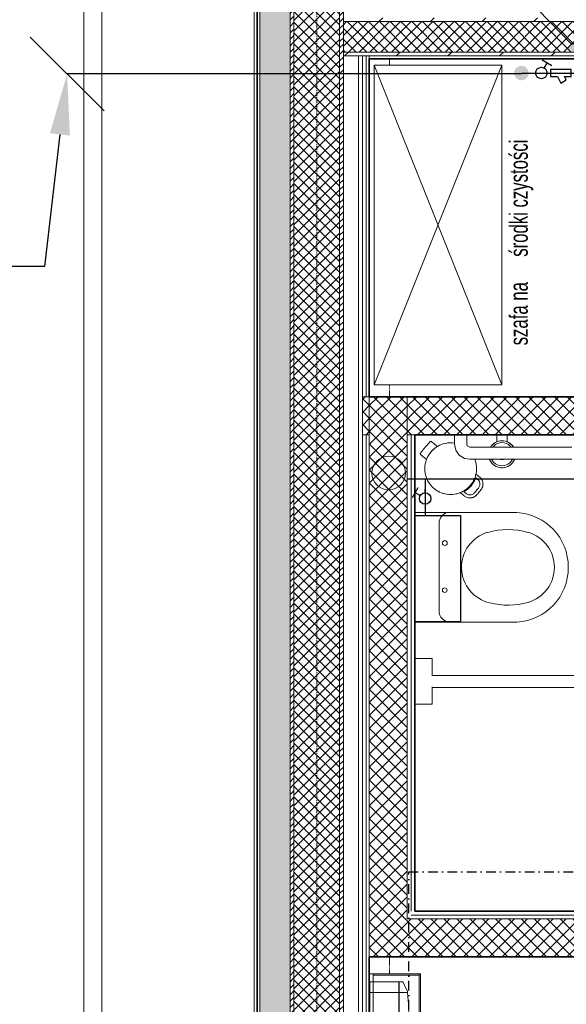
# Model space of a CAD drawing. Header units: millimetres. Extents: x -37728 to 44100, y 631619 to 691915.
# Tile 97 of 256: x -8603 to -6806, y 657916 to 661151. Entities that reach past the tile are written whole.
import ezdxf
from ezdxf import colors
from ezdxf.entities.mleader import LeaderData, LeaderLine
from ezdxf.lldxf.tags import DXFTag
from ezdxf.math import Vec2, Vec3

# ---------------------------------------------------------------- set-up
doc = ezdxf.new("R2010")
doc.units = ezdxf.units.MM
for name, pattern in [('__FK_przerywana', [0.32004, 0.16002, -0.16002]), ('DASHDOT', [6.35, 3.175, -1.5875, 0, -1.5875]), ('Linia siatki', [2.2225, 1.27, -0.3175, 0.3175, -0.3175])]:
    doc.linetypes.add(name, pattern=pattern)
for name, color, linetype in [('_XREF', 7, 'Continuous'), ('IS_Armatura_Wodociag', 7, 'SOLID'), ('IS_Ciepła_woda', 1, 'DASHDOT'), ('IS_Odbiorniki', 7, 'SOLID'), ('IS_Opisy_działek_Wodociag', 7, 'SOLID')]:
    doc.layers.add(name, color=color, linetype=linetype)
for name, color, linetype, lineweight in [('A-DETL-GENF', 252, 'Continuous', 5), ('A-DETL-MBND', 252, 'Continuous', 5), ('A-DETL-THIN', 252, 'Continuous', 5), ('A-FLOR', 252, 'Continuous', 5), ('A-GENM', 252, 'Continuous', 5), ('A-WALL', 252, 'Continuous', 35), ('A-WALL-PATT', 252, 'Continuous', 35), ('G-ANNO-TEXT', 252, 'Continuous', 5), ('G-IMPT', 252, 'Continuous', 5), ('I-FURN', 252, 'Continuous', 5), ('ins-opisy', 7, 'Continuous', 25), ('P-SANR-FIXT', 252, 'Continuous', 5), ('S-GRID', 252, 'Continuous', 5)]:
    doc.layers.add(name, color=color, linetype=linetype, lineweight=lineweight)
doc.layers.add('IS_Zimna_woda', color=5, linetype='SOLID', true_color=0x0000ff)
doc.styles.add('Arial Narrow_2', font='ARIALN.TTF', dxfattribs={"width": 0.8, "height": 0.2})
doc.styles.get("Standard").update_dxf_attribs({"font": 'arial.ttf'})
tags = doc.linetypes.add('SOLID', pattern=[10, 10, 0]).pattern_tags.tags
tags[6:7] = [DXFTag(74, 4), DXFTag(75, 0), DXFTag(340, '0'), DXFTag(46, 0.0), DXFTag(50, 0.0), DXFTag(44, 0.0), DXFTag(45, 0.0)]
tags[4:5] = [DXFTag(74, 4), DXFTag(75, 0), DXFTag(340, '0'), DXFTag(46, 0.0), DXFTag(50, 0.0), DXFTag(44, 0.0), DXFTag(45, 0.0)]
pattern_1 = [(45, (-64249.1606, -65444.3874), (-1.060660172, 1.060660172), [])]
pattern_2 = [(45, (-64249.1606, -65444.3874), (-1.76776695, 1.76776695), []), (135, (-64249.1606, -65444.3874), (-1.76776695, -1.76776695), [])]
pattern_3 = [(45, (-64249.1606, -65444.3874), (-2.12132034, 2.12132034), []), (135, (-64249.1606, -65444.3874), (-2.12132034, -2.12132034), [])]
pattern_4 = [(45, (-64249.161, -65444.387), (-8.4852814, 8.4852814), [])]

# ---------------------------------------------------------------- blocks, each defined once
blk = doc.blocks.new('OHy Zestaw Ustęp przystosowany ___FK_04_0 - Ustęp-8768058-__-00_00 Przyziemie PB')
at = {"layer": 'P-SANR-FIXT', "color": 252}
for p, q in [((-32.5, -13.16), (-32.5, -7.5)), ((-17.5, -7.5), (-17.5, -13.16)), ((-5.49, -7.5), (-5.49, -41)), ((30.49, -41), (30.49, -7.5)), ((-26.8, -13.16), (-32.5, -13.16)), ((-27, -13.16), (-27, -87.05)), ((-17.5, -13.16), (-23.2, -13.16)), ((-23, -87.05), (-23, -13.16)), ((-1.92, -15.45), (27.03, -15.45)), ((56, -20.5), (53, -20.5)), ((56.08, -19.5), (56, -19.5)), ((56, -19.5), (56, -25.5)), ((48, -25.5), (48, -59.02)), ((52, -59.02), (52, -25.5)), ((53, -24.5), (56, -24.5)), ((56, -25.5), (56.08, -25.5)), ((48, -85.02), (48, -89.5)), ((52, -89.5), (52, -85.02)), ((56, -90.5), (53, -90.5)), ((56.08, -89.5), (56, -89.5)), ((56, -89.5), (56, -95.5)), ((53, -94.5), (56, -94.5)), ((56, -95.5), (56.08, -95.5))]:
    blk.add_line(p, q, dxfattribs=at)
at = {"layer": 'P-SANR-FIXT', "color": 252, "flags": 128}
for points in [[(53, -20.5), (51.02, -20.91), (49.37, -22.06), (48.3, -23.78), (48, -25.5)], [(52, -25.5), (52.39, -24.71), (53, -24.5)], [(-27, -87.05), (-27, -89.13), (-27, -90.9), (-27, -92.1), (-27, -92.55), (-27, -92.55)], [(-23, -92.55), (-23, -92.14), (-23, -90.98), (-23, -89.23), (-23, -87.16), (-23, -87.05)], [(48, -89.5), (48.41, -91.48), (49.56, -93.13), (51.28, -94.2), (53, -94.5)], [(53, -90.5), (52.21, -90.11), (52, -89.5)], [(-27, -92.55), (-27, -92.14), (-27, -90.98), (-27, -90.94)], [(-23, -92.55), (-23.4, -93.75), (-24.44, -94.47), (-25.7, -94.42), (-26.68, -93.63), (-27, -92.55)], [(-23, -90.94), (-23, -92.12), (-23, -92.55), (-23, -92.55)]]:
    blk.add_lwpolyline(points, dxfattribs=at)
at = {"layer": 'P-SANR-FIXT', "color": 252}
for centre, radius in [((5.01, -17.3), 0.749), ((20.47, -17.32), 0.805)]:
    blk.add_circle(centre, radius, dxfattribs=at)
for centre, radius, start, end in [((-1.92, -19.03), 3.58, 90, 175.1527), ((27.03, -19.03), 3.58, 14.6907, 90), ((12.5, -34.76), 11.97, 15.9136, 167.4344), ((24.02, -38.09), 23.95, 165.6633, 195.9136), ((0.9, -38.06), 24.02, 344.0864, 15.9136), ((12.29, -40.06), 17.81, 183.0255, 270.6753), ((12.29, -40.06), 17.81, 183.0255, 270.6753), ((12.71, -40.06), 17.81, 269.3247, 356.9745), ((12.71, -40.06), 17.81, 269.3247, 356.9745), ((12.5, -41.37), 11.97, 195.9136, 344.0864)]:
    blk.add_arc(centre, radius, start, end, dxfattribs=at)
blk = doc.blocks.new('Sanitary_Accessories_HEWI_Toilet-brush-unit - Default Colour - _DC Matt black_-8264211-__-00_00 Przyziemie PB')
at = {"layer": 'G-IMPT', "color": 252, "flags": 128}
for points in [[(-1.7, 5.43), (-1.7, 4.66), (-1.7, 3.89), (-1.7, 3.13)], [(3.78, 1.35), (3.72, 1.45), (3.45, 1.82), (3.14, 2.16), (2.8, 2.47), (2.43, 2.74), (2.04, 2.97), (1.7, 3.13), (1.7, 4.66), (1.7, 5.43)], [(-1.7, 3.13), (-2.04, 2.97), (-2.43, 2.74), (-2.8, 2.47), (-3.14, 2.16), (-3.45, 1.82), (-3.72, 1.45), (-3.78, 1.34)], [(-4.12, -2.65), (-3.95, -3.02), (-3.72, -3.41), (-3.45, -3.78), (-3.14, -4.12), (-2.8, -4.43), (-2.43, -4.7), (-2.04, -4.93), (-1.64, -5.11), (-1.22, -5.25), (-0.81, -5.35), (-0.4, -5.41), (0, -5.43), (0.4, -5.41), (0.81, -5.35), (1.22, -5.25), (1.64, -5.11), (2.04, -4.93), (2.43, -4.7), (2.8, -4.43), (3.14, -4.12), (3.45, -3.78), (3.72, -3.41), (3.95, -3.02), (4.12, -2.65)], [(-0.44, -2.65), (-0.34, -2.68), (-0.31, -2.68), (-0.17, -2.7), (-0.16, -2.7), (0, -2.71), (0.16, -2.7), (0.17, -2.7), (0.32, -2.68), (0.34, -2.68), (0.45, -2.65)]]:
    blk.add_lwpolyline(points, dxfattribs=at)
at = {"layer": 'G-IMPT', "color": 252}
for centre, radius, start, end in [((0, -0.99), 4.43, 90, 147.8345), ((0, -0.99), 4.43, 32.3014, 90), ((0, -0.98), 3.81, 134.9938, 141.735), ((0, -0.98), 3.81, 90, 134.9938), ((0, -0.98), 3.81, 45.0062, 90), ((0, -0.98), 3.81, 38.4138, 45.0062), ((0, -0.99), 4.43, 202.5525, 270), ((0, -0.98), 3.81, 206.4103, 225.0062), ((0, -0.99), 4.43, 270, 337.4475), ((0, -0.98), 3.81, 314.9432, 333.5958), ((0, -0.98), 3.81, 225.0062, 270), ((0, -0.98), 3.81, 270, 314.9432)]:
    blk.add_arc(centre, radius, start, end, dxfattribs=at)
blk = doc.blocks.new('Sanitary_Sanitary-Accessories_HEWI_HEWI-Waste-bin-950-05-30501 - Colour - Matt black-8265551-__-00_00 Przyziemie PB')
at = {"layer": 'A-DETL-GENF', "color": 252}
for p, q in [((-2.71, 11.38), (-2.75, 11.22)), ((-2.75, 11.22), (-2.75, 10.71)), ((-2.75, 10.71), (-2.75, 10.2)), ((-2.75, 10.2), (-2.75, 9.69)), ((-2.6, 11.48), (-2.71, 11.38)), ((-2.45, 11.53), (-2.6, 11.48)), ((-1.96, 11.53), (-2.45, 11.53)), ((-1.47, 11.53), (-1.96, 11.53)), ((-0.98, 11.53), (-1.47, 11.53)), ((-0.49, 11.53), (-0.98, 11.53)), ((0, 11.53), (-0.49, 11.53)), ((0.49, 11.53), (0, 11.53)), ((0.98, 11.53), (0.49, 11.53)), ((1.47, 11.53), (0.98, 11.53)), ((1.96, 11.53), (1.47, 11.53)), ((2.45, 11.53), (1.96, 11.53)), ((2.6, 11.48), (2.45, 11.53)), ((2.71, 11.38), (2.6, 11.48)), ((2.74, 11.28), (2.71, 11.38)), ((2.75, 10.71), (2.74, 11.28)), ((2.75, 10.2), (2.75, 10.71)), ((2.75, 9.69), (2.75, 10.2)), ((-6.12, 6.52), (-6.39, 6.23)), ((-5.77, 6.87), (-6.12, 6.52)), ((-5.67, 6.96), (-5.77, 6.87)), ((-5.19, 7.35), (-5.67, 6.96)), ((-5.09, 7.43), (-5.19, 7.35)), ((-4.69, 7.71), (-5.09, 7.43)), ((-4.35, 7.93), (-4.69, 7.71)), ((-4.16, 8.04), (-4.35, 7.93)), ((-3.61, 8.32), (-4.16, 8.04)), ((-3.04, 8.56), (-3.61, 8.32)), ((-2.75, 8.67), (-3.04, 8.56)), ((-2.75, 9.69), (-2.75, 9.18)), ((-2.75, 9.18), (-2.75, 8.67)), ((-2.75, 8.67), (-2.43, 8.77)), ((-2.45, 8.76), (-2.75, 8.67)), ((-1.98, 8.89), (-2.45, 8.76)), ((-2.43, 8.77), (-2.03, 8.88)), ((-2.03, 8.88), (-1.94, 8.9)), ((-1.85, 8.92), (-1.98, 8.89)), ((-1.94, 8.9), (-1.63, 8.97)), ((-1.24, 9.03), (-1.85, 8.92)), ((-1.63, 8.97), (-1.49, 8.99)), ((-1.49, 8.99), (-1.21, 9.04)), ((-0.62, 9.1), (-1.24, 9.03)), ((-1.21, 9.04), (-1.08, 9.06)), ((-1.08, 9.06), (-0.69, 9.1)), ((-0.69, 9.1), (-0.27, 9.12)), ((-0.4, 9.12), (-0.62, 9.1)), ((0, 9.12), (-0.4, 9.12)), ((-0.27, 9.12), (-0.15, 9.12)), ((-0.15, 9.12), (0.15, 9.12)), ((0.4, 9.12), (0, 9.12)), ((0.15, 9.12), (0.27, 9.12)), ((0.27, 9.12), (0.67, 9.1)), ((0.62, 9.1), (0.4, 9.12)), ((1.2, 9.04), (0.62, 9.1)), ((0.67, 9.1), (1.08, 9.06)), ((1.08, 9.06), (1.21, 9.04)), ((1.85, 8.92), (1.2, 9.04)), ((1.21, 9.04), (1.49, 8.99)), ((1.49, 8.99), (1.63, 8.97)), ((1.63, 8.97), (1.94, 8.9)), ((1.98, 8.89), (1.85, 8.92)), ((1.94, 8.9), (2.03, 8.88)), ((2.45, 8.76), (1.98, 8.89)), ((2.03, 8.88), (2.43, 8.77)), ((2.43, 8.77), (2.75, 8.67)), ((2.75, 8.67), (2.45, 8.76)), ((2.75, 9.18), (2.75, 9.69)), ((2.75, 8.67), (2.75, 9.18)), ((3.04, 8.56), (2.75, 8.67)), ((3.57, 8.34), (3.04, 8.56)), ((4.16, 8.04), (3.57, 8.34)), ((4.35, 7.93), (4.16, 8.04)), ((4.69, 7.71), (4.35, 7.93)), ((5.09, 7.43), (4.69, 7.71)), ((5.19, 7.35), (5.09, 7.43)), ((5.67, 6.96), (5.19, 7.35)), ((5.77, 6.87), (5.67, 6.96)), ((6.12, 6.52), (5.77, 6.87)), ((6.39, 6.23), (6.12, 6.52)), ((-8.04, 3.37), (-8.11, 3.17)), ((-7.82, 3.95), (-8.04, 3.37)), ((-7.56, 4.51), (-7.82, 3.95)), ((-7.41, 4.79), (-7.56, 4.51)), ((-7.26, 5.05), (-7.41, 4.79)), ((-6.94, 5.54), (-7.26, 5.05)), ((-6.53, 6.06), (-6.94, 5.54)), ((-6.39, 6.23), (-6.53, 6.06)), ((6.53, 6.06), (6.39, 6.23)), ((6.91, 5.57), (6.53, 6.06)), ((7.25, 5.06), (6.91, 5.57)), ((-8.49, 0.94), (-8.5, 0.55)), ((-8.5, 0.55), (-8.49, 0.31)), ((-8.46, 1.44), (-8.49, 0.94)), ((-8.49, 0.31), (-8.45, -0.3)), ((-8.45, 1.55), (-8.46, 1.44)), ((-8.36, 2.17), (-8.45, 1.55)), ((-8.33, 2.31), (-8.36, 2.17)), ((-8.22, 2.77), (-8.33, 2.31)), ((-8.11, 3.17), (-8.22, 2.77)), ((-8.45, -0.3), (-8.36, -0.92)), ((-8.36, -0.92), (-8.3, -1.2)), ((-8.3, -1.2), (-8.22, -1.52)), ((-8.22, -1.52), (-8.07, -2.06)), ((-8.07, -2.06), (-7.82, -2.7)), ((-7.82, -2.7), (-7.74, -2.88)), ((-7.74, -2.88), (-7.56, -3.26)), ((-7.56, -3.26), (-7.34, -3.67)), ((-7.34, -3.67), (-7.26, -3.8)), ((-7.26, -3.8), (-6.91, -4.32)), ((-6.91, -4.32), (-6.85, -4.41)), ((-6.85, -4.41), (-6.53, -4.81)), ((-6.53, -4.81), (-6.29, -5.09)), ((-6.29, -5.09), (-6.12, -5.27)), ((-6.12, -5.27), (-5.67, -5.71)), ((-5.67, -5.71), (-5.19, -6.1)), ((-5.19, -6.1), (-4.97, -6.27)), ((-4.97, -6.27), (-4.69, -6.46)), ((-4.69, -6.46), (-4.23, -6.75)), ((4.16, -6.79), (4.69, -6.46)), ((4.69, -6.46), (4.97, -6.27)), ((4.97, -6.27), (5.19, -6.1)), ((5.19, -6.1), (5.66, -5.71)), ((5.66, -5.71), (6.12, -5.27)), ((6.12, -5.27), (6.29, -5.09)), ((6.29, -5.09), (6.53, -4.81)), ((6.53, -4.81), (6.85, -4.41)), ((6.85, -4.41), (6.91, -4.32)), ((6.91, -4.32), (7.26, -3.8)), ((7.26, -3.8), (7.34, -3.67)), ((7.34, -3.67), (7.45, -3.46)), ((-4.23, -6.75), (-3.61, -7.07)), ((-3.61, -7.07), (-4, -6.87)), ((-4, -6.87), (-4, -7.27)), ((-4, -7.27), (-4, -7.67)), ((-4, -7.67), (-4, -8.07)), ((-4, -8.07), (-4, -8.48)), ((-4, -8.48), (-4, -8.59)), ((-4, -8.59), (-3.98, -8.79)), ((-3.98, -8.79), (-3.93, -9.1)), ((-3.93, -9.1), (-3.86, -9.4)), ((-3.86, -9.4), (-3.75, -9.67)), ((-3.75, -9.67), (-3.62, -9.93)), ((-3.61, -7.07), (-3.44, -7.15)), ((-3.44, -7.15), (-3.61, -7.07)), ((-3.44, -7.15), (-3.04, -7.31)), ((-3.04, -7.31), (-3.44, -7.15)), ((-3.04, -7.31), (-2.61, -7.46)), ((-2.61, -7.46), (-3.04, -7.31)), ((-2.64, -7.73), (-3, -7.6)), ((-3, -7.6), (-3, -8.04)), ((-3, -7.6), (-2.64, -7.73)), ((-3, -8.04), (-3, -7.6)), ((-3, -8.04), (-3, -8.48)), ((-3, -8.48), (-3, -8.04)), ((-3, -8.48), (-2.99, -8.7)), ((-2.99, -8.7), (-3, -8.48)), ((-2.99, -8.7), (-2.95, -8.92)), ((-2.95, -8.92), (-2.99, -8.7)), ((-2.95, -8.92), (-2.89, -9.14)), ((-2.89, -9.14), (-2.95, -8.92)), ((-2.89, -9.14), (-2.8, -9.34)), ((-2.8, -9.34), (-2.89, -9.14)), ((-2.8, -9.34), (-2.69, -9.54)), ((-2.69, -9.54), (-2.8, -9.34)), ((-2.69, -9.54), (-2.56, -9.72)), ((-2.56, -9.72), (-2.69, -9.54)), ((-2.28, -7.84), (-2.64, -7.73)), ((-2.64, -7.73), (-2.28, -7.84)), ((-2.61, -7.46), (-2.45, -7.51)), ((-2.45, -7.51), (-2.61, -7.46)), ((-2.45, -7.51), (-1.85, -7.67)), ((-2.15, -7.59), (-2.45, -7.51)), ((-1.91, -7.93), (-2.28, -7.84)), ((-2.28, -7.84), (-1.91, -7.93)), ((-1.85, -7.67), (-2.15, -7.59)), ((-1.54, -8.01), (-1.91, -7.93)), ((-1.91, -7.93), (-1.54, -8.01)), ((-1.85, -7.67), (-1.76, -7.69)), ((-1.76, -7.69), (-1.85, -7.67)), ((-1.76, -7.69), (-1.24, -7.78)), ((-1.5, -7.74), (-1.76, -7.69)), ((-1.16, -8.07), (-1.54, -8.01)), ((-1.54, -8.01), (-1.16, -8.07)), ((-1.24, -7.78), (-1.5, -7.74)), ((-1.24, -7.78), (-0.88, -7.83)), ((-0.88, -7.83), (-1.24, -7.78)), ((-0.77, -8.11), (-1.16, -8.07)), ((-1.16, -8.07), (-0.77, -8.11)), ((-0.88, -7.83), (-0.62, -7.85)), ((-0.62, -7.85), (-0.88, -7.83)), ((-0.39, -8.14), (-0.77, -8.11)), ((-0.77, -8.11), (-0.39, -8.14)), ((-0.62, -7.85), (0, -7.88)), ((-0.31, -7.86), (-0.62, -7.85)), ((0, -8.15), (-0.39, -8.14)), ((-0.39, -8.14), (0, -8.15)), ((0, -7.88), (-0.31, -7.86)), ((0, -7.88), (0.62, -7.85)), ((0.31, -7.86), (0, -7.88)), ((0.39, -8.14), (0, -8.15)), ((0, -8.15), (0.39, -8.14)), ((0.62, -7.85), (0.31, -7.86)), ((0.77, -8.11), (0.39, -8.14)), ((0.39, -8.14), (0.77, -8.11)), ((0.62, -7.85), (0.88, -7.83)), ((0.88, -7.83), (0.62, -7.85)), ((1.16, -8.07), (0.77, -8.11)), ((0.77, -8.11), (1.16, -8.07)), ((0.88, -7.83), (1.24, -7.78)), ((1.24, -7.78), (0.88, -7.83)), ((1.54, -8.01), (1.16, -8.07)), ((1.16, -8.07), (1.54, -8.01)), ((1.24, -7.78), (1.76, -7.69)), ((1.5, -7.74), (1.24, -7.78)), ((1.76, -7.69), (1.5, -7.74)), ((1.91, -7.93), (1.54, -8.01)), ((1.54, -8.01), (1.91, -7.93)), ((1.76, -7.69), (1.85, -7.67)), ((1.85, -7.67), (1.76, -7.69)), ((1.85, -7.67), (2.45, -7.51)), ((2.15, -7.59), (1.85, -7.67)), ((2.28, -7.84), (1.91, -7.93)), ((1.91, -7.93), (2.28, -7.84)), ((2.45, -7.51), (2.15, -7.59)), ((2.64, -7.73), (2.28, -7.84)), ((2.28, -7.84), (2.64, -7.73)), ((2.45, -7.51), (2.61, -7.46)), ((2.61, -7.46), (2.45, -7.51)), ((2.56, -9.72), (2.69, -9.54)), ((2.69, -9.54), (2.56, -9.72)), ((2.61, -7.46), (3.04, -7.31)), ((3.04, -7.31), (2.61, -7.46)), ((3, -7.6), (2.64, -7.73)), ((2.64, -7.73), (3, -7.6)), ((2.69, -9.54), (2.8, -9.34)), ((2.8, -9.34), (2.69, -9.54)), ((2.8, -9.34), (2.89, -9.14)), ((2.89, -9.14), (2.8, -9.34)), ((2.89, -9.14), (2.95, -8.92)), ((2.95, -8.92), (2.89, -9.14)), ((2.95, -8.92), (2.99, -8.7)), ((2.99, -8.7), (2.95, -8.92)), ((2.99, -8.7), (3, -8.48)), ((3, -8.48), (2.99, -8.7)), ((3, -8.04), (3, -7.6)), ((3, -7.6), (3, -8.04)), ((3, -8.48), (3, -8.04)), ((3, -8.04), (3, -8.48)), ((3.04, -7.31), (3.44, -7.15)), ((3.44, -7.15), (3.04, -7.31)), ((3.44, -7.15), (3.61, -7.07)), ((3.61, -7.07), (3.44, -7.15)), ((3.6, -9.98), (3.74, -9.7)), ((3.61, -7.07), (4.16, -6.79)), ((4, -6.87), (3.61, -7.07)), ((3.74, -9.7), (3.85, -9.4)), ((3.85, -9.4), (3.93, -9.12)), ((3.93, -9.12), (3.98, -8.85)), ((3.98, -8.85), (4, -8.59)), ((4, -7.27), (4, -6.87)), ((4, -7.67), (4, -7.27)), ((4, -8.07), (4, -7.67)), ((4, -8.48), (4, -8.07)), ((4, -8.59), (4, -8.48)), ((-3.62, -9.93), (-3.47, -10.18)), ((-3.47, -10.18), (-3.28, -10.42)), ((-3.28, -10.42), (-3.23, -10.48)), ((-3.23, -10.48), (-3.07, -10.64)), ((-3.07, -10.64), (-3.01, -10.7)), ((-3.01, -10.7), (-2.85, -10.84)), ((-2.85, -10.84), (-2.76, -10.9)), ((-2.76, -10.9), (-2.6, -11.01)), ((-2.6, -11.01), (-2.5, -11.07)), ((-2.56, -9.72), (-2.41, -9.89)), ((-2.41, -9.89), (-2.56, -9.72)), ((-2.5, -11.07), (-2.34, -11.16)), ((-2.41, -9.89), (-2.25, -10.04)), ((-2.25, -10.04), (-2.41, -9.89)), ((-2.34, -11.16), (-2.22, -11.22)), ((-2.25, -10.04), (-2.06, -10.17)), ((-2.06, -10.17), (-2.25, -10.04)), ((-2.22, -11.22), (-2.08, -11.28)), ((-2.08, -11.28), (-1.93, -11.33)), ((-2.06, -10.17), (-1.87, -10.28)), ((-1.87, -10.28), (-2.06, -10.17)), ((-1.93, -11.33), (-1.8, -11.37)), ((-1.87, -10.28), (-1.66, -10.36)), ((-1.66, -10.36), (-1.87, -10.28)), ((-1.8, -11.37), (-1.62, -11.41)), ((-1.66, -10.36), (-1.45, -10.42)), ((-1.45, -10.42), (-1.66, -10.36)), ((-1.62, -11.41), (-1.53, -11.43)), ((-1.53, -11.43), (-1.31, -11.46)), ((-1.45, -10.42), (-1.22, -10.46)), ((-1.22, -10.46), (-1.45, -10.42)), ((-1.31, -11.46), (-1, -11.47)), ((-1.22, -10.46), (-1, -10.47)), ((-1, -10.47), (-1.22, -10.46)), ((-1, -10.47), (-0.6, -10.47)), ((-0.6, -10.47), (-1, -10.47)), ((-1, -11.47), (-0.6, -11.47)), ((-0.6, -10.47), (-0.2, -10.47)), ((-0.2, -10.47), (-0.6, -10.47)), ((-0.6, -11.47), (-0.2, -11.47)), ((-0.2, -10.47), (0.2, -10.47)), ((0.2, -10.47), (-0.2, -10.47)), ((-0.2, -11.47), (0.2, -11.47)), ((0.2, -10.47), (0.6, -10.47)), ((0.6, -10.47), (0.2, -10.47)), ((0.2, -11.47), (0.6, -11.47)), ((0.6, -10.47), (1, -10.47)), ((1, -10.47), (0.6, -10.47)), ((0.6, -11.47), (1, -11.47)), ((1, -10.47), (1.22, -10.46)), ((1.22, -10.46), (1, -10.47)), ((1, -11.47), (1.26, -11.46)), ((1.22, -10.46), (1.45, -10.42)), ((1.45, -10.42), (1.22, -10.46)), ((1.26, -11.46), (1.53, -11.43)), ((1.45, -10.42), (1.66, -10.36)), ((1.66, -10.36), (1.45, -10.42)), ((1.53, -11.43), (1.62, -11.41)), ((1.62, -11.41), (1.8, -11.37)), ((1.66, -10.36), (1.87, -10.28)), ((1.87, -10.28), (1.66, -10.36)), ((1.8, -11.37), (1.93, -11.33)), ((1.87, -10.28), (2.06, -10.17)), ((2.06, -10.17), (1.87, -10.28)), ((1.93, -11.33), (2.08, -11.28)), ((2.06, -10.17), (2.25, -10.04)), ((2.25, -10.04), (2.06, -10.17)), ((2.08, -11.28), (2.22, -11.22)), ((2.22, -11.22), (2.34, -11.16)), ((2.25, -10.04), (2.41, -9.89)), ((2.41, -9.89), (2.25, -10.04)), ((2.34, -11.16), (2.5, -11.07)), ((2.41, -9.89), (2.56, -9.72)), ((2.56, -9.72), (2.41, -9.89)), ((2.5, -11.07), (2.6, -11.01)), ((2.6, -11.01), (2.76, -10.9)), ((2.76, -10.9), (2.85, -10.84)), ((2.85, -10.84), (3.01, -10.7)), ((3.01, -10.7), (3.07, -10.64)), ((3.07, -10.64), (3.23, -10.48)), ((3.23, -10.48), (3.28, -10.42)), ((3.28, -10.42), (3.43, -10.24)), ((3.43, -10.24), (3.6, -9.98))]:
    blk.add_line(p, q, dxfattribs=at)
blk = doc.blocks.new('Mediclinics_Steel paper towel CZ folds dispenser_DT2106x - DT2106C-V11-__-00_00 Przyziemie PB')
at = {"layer": 'A-GENM', "color": 252}
for p, q in [((63417.87, 65798.23), (63417.87, 65784.68)), ((63427.37, 65798.43), (63418.07, 65798.43)), ((63427.37, 65784.68), (63427.37, 65798.43)), ((63427.47, 65798.43), (63428.59, 65798.43)), ((63427.47, 65784.68), (63427.47, 65798.43)), ((63417.87, 65795.6), (63417.65, 65795.28)), ((63417.65, 65795.28), (63417.65, 65793.63)), ((63427.37, 65794.97), (63417.87, 65794.97)), ((63430.24, 65794.97), (63427.47, 65794.97)), ((63417.65, 65791.98), (63417.65, 65793.63)), ((63417.87, 65791.66), (63417.65, 65791.98)), ((63417.65, 65785.98), (63417.87, 65786.14)), ((63417.65, 65785.98), (63417.65, 65783.38)), ((63417.87, 65785.34), (63417.65, 65785.23)), ((63417.87, 65771.13), (63417.87, 65784.68)), ((63427.37, 65784.68), (63427.37, 65770.93)), ((63427.47, 65784.68), (63427.47, 65770.93)), ((63417.87, 65784.02), (63417.65, 65784.13)), ((63417.65, 65783.38), (63417.87, 65783.22)), ((63417.87, 65777.7), (63417.65, 65777.38)), ((63417.65, 65777.38), (63417.65, 65775.73)), ((63417.65, 65774.08), (63417.65, 65775.73)), ((63417.87, 65773.76), (63417.65, 65774.08)), ((63427.37, 65774.4), (63417.87, 65774.4)), ((63430.24, 65774.4), (63427.47, 65774.4)), ((63427.37, 65770.93), (63418.07, 65770.93)), ((63427.47, 65770.93), (63428.59, 65770.93))]:
    blk.add_line(p, q, dxfattribs=at)
for centre, radius, start, end in [((63418.07, 65798.23), 0.2, 90, 180), ((63428.59, 65798.23), 0.2, 24.4138, 90), ((63377.08, 65772.96), 57.58, 22.8167, 26.1517), ((63429.3, 65794.88), 0.949, 5.4726, 25.4207), ((63312.25, 65785.12), 118.41, 359.7887, 4.7719), ((63312.25, 65784.25), 118.41, 355.2281, 0.2113), ((63377.08, 65796.41), 57.58, 333.8483, 337.1833), ((63429.3, 65774.49), 0.949, 334.5793, 354.5274), ((63418.07, 65771.13), 0.2, 180, 270), ((63428.59, 65771.13), 0.2, 270, 335.5862)]:
    blk.add_arc(centre, radius, start, end, dxfattribs=at)
blk = doc.blocks.new('PRD_AR_WstBns_RodanWasteBin_RODX605_605S_607 - RODX605-V12-__-00_00 Przyziemie PB')
at = {"layer": 'I-FURN', "color": 252}
for p, q in [((63434.23, 65801.14), (63417.65, 65801.14)), ((63418.95, 65765.86), (63418.95, 65800.91)), ((63434, 65800.91), (63434, 65765.86)), ((63434.45, 65765.86), (63434.45, 65800.91)), ((63418.95, 65800.69), (63434, 65800.69)), ((63417.65, 65765.64), (63434.23, 65765.64)), ((63434, 65766.09), (63418.95, 65766.09))]:
    blk.add_line(p, q, dxfattribs=at)
for points, knots in [([(63417.88, 65800.91), (63417.86, 65800.93), (63417.83, 65800.96), (63417.79, 65801), (63417.77, 65801.02), (63417.75, 65801.04), (63417.74, 65801.05), (63417.72, 65801.07), (63417.71, 65801.08), (63417.7, 65801.09), (63417.68, 65801.11), (63417.67, 65801.12), (63417.66, 65801.13), (63417.65, 65801.14), (63417.65, 65801.14)], [0, 0, 0, 0, 0.166667, 0.25, 0.333333, 0.375, 0.416667, 0.5, 0.541667, 0.583333, 0.666667, 0.75, 0.833333, 1, 1, 1, 1]), ([(63434.39, 65801.07), (63434.37, 65801.09), (63434.35, 65801.11), (63434.31, 65801.12), (63434.27, 65801.13), (63434.25, 65801.14), (63434.23, 65801.14)], [0, 0, 0, 0, 0.333333, 0.5, 0.666667, 1, 1, 1, 1]), ([(63434.45, 65800.91), (63434.45, 65800.93), (63434.45, 65800.96), (63434.44, 65801), (63434.42, 65801.03), (63434.4, 65801.06), (63434.39, 65801.07)], [0, 0, 0, 0, 0.333333, 0.5, 0.666667, 1, 1, 1, 1]), ([(63417.88, 65765.86), (63417.86, 65765.84), (63417.83, 65765.81), (63417.79, 65765.78), (63417.77, 65765.75), (63417.75, 65765.74), (63417.74, 65765.72), (63417.72, 65765.71), (63417.71, 65765.69), (63417.7, 65765.68), (63417.68, 65765.67), (63417.67, 65765.65), (63417.66, 65765.64), (63417.65, 65765.64), (63417.65, 65765.64)], [0, 0, 0, 0, 0.166667, 0.25, 0.333333, 0.375, 0.416667, 0.5, 0.541667, 0.583333, 0.666667, 0.75, 0.833333, 1, 1, 1, 1]), ([(63434.23, 65765.64), (63434.25, 65765.64), (63434.27, 65765.64), (63434.31, 65765.65), (63434.35, 65765.67), (63434.37, 65765.69), (63434.39, 65765.7)], [0, 0, 0, 0, 0.333333, 0.5, 0.666667, 1, 1, 1, 1]), ([(63434.39, 65765.7), (63434.4, 65765.72), (63434.42, 65765.74), (63434.44, 65765.78), (63434.45, 65765.82), (63434.45, 65765.84), (63434.45, 65765.86)], [0, 0, 0, 0, 0.333333, 0.5, 0.666667, 1, 1, 1, 1])]:
    blk.add_open_spline(points, degree=3, knots=knots, dxfattribs=at)
for points in [[(63434.39, 65801.07), (63434.37, 65801.06), (63434.34, 65801.03), (63434.29, 65800.97), (63434.25, 65800.93), (63434.23, 65800.91)], [(63434.23, 65765.86), (63434.25, 65765.84), (63434.29, 65765.8), (63434.34, 65765.75), (63434.37, 65765.72), (63434.39, 65765.7)]]:
    blk.add_open_spline(points, degree=3, dxfattribs=at)
blk = doc.blocks.new('MEBLE regal magazyn - MEBLE regal magazyn-9226357-__-00_00 Przyziemie PB')
at = {"layer": 'I-FURN', "color": 252}
for p, q in [((40, 0), (-65, 42)), ((-65, 0), (40, 42)), ((40, 42), (-65, 42)), ((-65, 42), (-65, 0)), ((40, 0), (40, 42)), ((-65, 0), (40, 0))]:
    blk.add_line(p, q, dxfattribs=at)
blk = doc.blocks.new('A$C4e31ac75')
at = {"layer": 'A-WALL-PATT', "lineweight": 5}
h = blk.add_hatch(dxfattribs=at)
h.set_pattern_fill('FP_7', color=256, style=0, pattern_type=2)
h.set_pattern_definition([(0, (-64249.1606, -65444.3874), (2.381, 1.375), [1.587, -3.175]), (120, (-64249.1606, -65444.3874), (-2.38128493, 1.374506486), [1.587, -3.175]), (60, (-64249.1606, -65444.3874), (-0.00028493, 2.749506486), [0, -3.175, 1.587, 0])])
h.paths.add_polyline_path([(-1102.45, -8.75), (-1093.65, -8.75), (-1093.65, 803.65), (-1103.65, 803.65), (-1103.65, -8.75)])
h = blk.add_hatch(dxfattribs=at)
h.set_pattern_fill('FP_8', color=256, style=0, pattern_type=2)
h.set_pattern_definition(pattern_1)
h.paths.add_polyline_path([(-1092.4, -7.5), (-1092.4, 793.65), (-1093.65, 793.65), (-1093.65, -7.5), (-1092.58, -7.5)])
h = blk.add_hatch(dxfattribs=at)
h.set_pattern_fill('FP_9', color=256, style=0, pattern_type=2)
h.set_pattern_definition(pattern_2)
h.paths.add_polyline_path([(-1080.6, 7.5), (-1077.4, 7.5), (-1077.4, 792.4), (-1092.4, 792.4), (-1092.4, 7.5)])
h = blk.add_hatch(dxfattribs=at)
h.set_pattern_fill('FP_8', color=256, style=0, pattern_type=2)
h.set_pattern_definition(pattern_1)
h.paths.add_polyline_path([(-1076.62, 8.75), (-1076.15, 8.75), (-1076.15, 777.4), (-1077.4, 777.4), (-1077.4, 8.75)])
h = blk.add_hatch(dxfattribs=at)
h.set_pattern_fill('FP_10', color=256, style=0, pattern_type=2)
h.set_pattern_definition(pattern_4)
h.paths.add_polyline_path([(-1076.15, 586.4), (-946.2, 586.4), (-946.2, 587.65), (-1076.15, 587.65)])
h.paths.add_polyline_path([(-746.35, 586.4), (-745.1, 586.4), (-745.1, 587.65), (-858.6, 587.65), (-858.6, 586.4), (-748.14, 586.4)])
h = blk.add_hatch(dxfattribs=at)
h.set_pattern_fill('FP_9', color=256, style=0, pattern_type=2)
h.set_pattern_definition(pattern_2)
h.paths.add_polyline_path([(-1076.15, 576.4), (-946.2, 576.4), (-946.2, 586.4), (-1076.15, 586.4), (-1076.15, 583.11)])
h.paths.add_polyline_path([(-746.35, 576.4), (-746.35, 586.4), (-858.6, 586.4), (-858.6, 576.4), (-748.14, 576.4)])
h = blk.add_hatch(dxfattribs=at)
h.set_pattern_fill('FP_10', color=256, style=0, pattern_type=2)
h.set_pattern_definition(pattern_4)
h.paths.add_polyline_path([(-1007.26, 575.15), (-946.2, 575.15), (-946.2, 576.4), (-1076.15, 576.4), (-1076.14, 575.15), (-1007.41, 575.15)])
h.paths.add_polyline_path([(-802.1, 575.15), (-756.35, 575.15), (-756.35, 576.4), (-858.6, 576.4), (-858.6, 575.15), (-843.13, 575.15)])
h = blk.add_hatch(dxfattribs=at)
h.set_pattern_fill('FP_11', color=256, style=0, pattern_type=2)
h.set_pattern_definition(pattern_3)
h.paths.add_polyline_path([(-973.74, 450.65), (-757.6, 450.65), (-757.6, 463.15), (-1055.15, 463.15), (-1055.15, 450.65), (-985.61, 450.65)])
h.paths.add_polyline_path([(-1068.65, 450.65), (-1067.65, 450.65), (-1067.65, 463.15), (-1069.9, 463.15), (-1069.9, 450.65), (-1068.76, 450.65)])
h = blk.add_hatch(dxfattribs=at)
h.set_pattern_fill('FP_11', color=256, style=0, pattern_type=2)
h.set_pattern_definition(pattern_3)
h.paths.add_polyline_path([(-1067.55, 291.57), (-1055.15, 291.57), (-1055.15, 463.15), (-1067.65, 463.15), (-1067.65, 291.57)])
h = blk.add_hatch(dxfattribs=at)
h.set_pattern_fill('FP_11', color=256, style=0, pattern_type=2)
h.set_pattern_definition(pattern_3)
h.paths.add_polyline_path([(-1067.65, 279.07), (-757.6, 279.07), (-757.6, 291.57), (-1067.65, 291.57), (-1067.65, 289.41)])
at = {"layer": 'A-DETL-MBND', "linetype": '__FK_przerywana'}
for p, q in [((-1061.05, 572.03), (-1061.05, 574.15)), ((-1061.05, 463.15), (-1061.05, 467.03)), ((-1061.05, 273.52), (-1061.05, 279.07))]:
    blk.add_line(p, q, dxfattribs=at)
at = {"layer": 'A-DETL-THIN'}
blk.add_circle((-1061.29, 438.05), 5.5, dxfattribs=at)
at = {"layer": 'A-FLOR'}
blk.add_line((-1105.5, -20.1), (-1105.5, 804.45), dxfattribs=at)
at = {"layer": 'A-WALL', "lineweight": 5}
for p, q in [((-1161.5, -76.1), (-1161.5, 859.65)), ((-1155.5, 853.65), (-1155.5, -70.1)), ((-1103.65, 803.65), (-1103.65, -18.75)), ((-1093.65, -8.75), (-1093.65, 793.65)), ((-1092.4, -7.5), (-1092.4, 792.4)), ((-1077.4, 777.4), (-1077.4, 7.5)), ((-1076.15, 776.15), (-1076.15, 8.75)), ((-946.2, 586.4), (-1076.15, 586.4)), ((-946.2, 576.4), (-1076.15, 576.4)), ((-946.2, 575.15), (-1076.15, 575.15)), ((-1071.15, 575.15), (-1071.15, 13.75)), ((-1069.9, 575.15), (-1069.9, 27.75)), ((-1068.65, 575.15), (-1068.65, 463.15)), ((-1067.65, 575.15), (-1067.65, 574.15)), ((-1069.9, 463.15), (-1067.65, 463.15)), ((-1067.65, 463.15), (-1067.65, 279.07)), ((-1055.15, 291.57), (-1055.15, 463.15)), ((-1069.9, 450.65), (-1067.65, 450.65)), ((-1068.65, 450.65), (-1068.65, 156.75)), ((-1052.65, 450.65), (-1055.15, 450.65)), ((-1053.9, 450.65), (-1053.9, 294.07)), ((-757.6, 291.57), (-1055.15, 291.57)), ((-758.6, 292.82), (-1053.9, 292.82))]:
    blk.add_line(p, q, dxfattribs=at)
at = {"layer": 'A-WALL'}
for p, q in [((-1104.45, 804.45), (-1104.45, -19.55)), ((-1067.65, 463.15), (-1067.65, 574.15)), ((-1067.65, 574.15), (-946.2, 574.15)), ((-758.6, 463.15), (-1067.65, 463.15)), ((-1052.65, 450.65), (-758.6, 450.65)), ((-1052.65, 294.07), (-1052.65, 450.65)), ((-843.5, 294.07), (-1052.65, 294.07)), ((-1067.65, 224), (-1067.65, 279.07)), ((-1067.65, 279.07), (-917.65, 279.07))]:
    blk.add_line(p, q, dxfattribs=at)
at = {"layer": 'S-GRID', "linetype": 'Linia siatki'}
blk.add_line((-1084.9, 934.4), (-1084.9, -178.7), dxfattribs=at)
at = {"layer": 'A-GENM'}
blk.add_blockref('Mediclinics_Steel paper towel CZ folds dispenser_DT2106x - DT2106C-V11-__-00_00 Przyziemie PB', (-64485.3, -65527.61), dxfattribs=at)
at = {"layer": 'I-FURN'}
for name, p, rotation in [('MEBLE regal magazyn - MEBLE regal magazyn-9226357-__-00_00 Przyziemie PB', (-1024.1, 532.03), 89.9999999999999), ('Sanitary_Sanitary-Accessories_HEWI_HEWI-Waste-bin-950-05-30501 - Colour - Matt black-8265551-__-00_00 Przyziemie PB', (-1040.43, 439.09), 50.00000000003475)]:
    blk.add_blockref(name, p, dxfattribs=dict(at, rotation=rotation))
for name, p in [('Sanitary_Accessories_HEWI_Toilet-brush-unit - Default Colour - _DC Matt black_-8264211-__-00_00 Przyziemie PB', (-1024.04, 445.22)), ('PRD_AR_WstBns_RodanWasteBin_RODX605_605S_607 - RODX605-V12-__-00_00 Przyziemie PB', (-64485.3, -65527.61))]:
    blk.add_blockref(name, p, dxfattribs=at)
at = {"layer": 'P-SANR-FIXT', "rotation": 90}
blk.add_blockref('OHy Zestaw Ustęp przystosowany ___FK_04_0 - Ustęp-8768058-__-00_00 Przyziemie PB', (-1060.15, 394.57), dxfattribs=at)
at = {"layer": 'G-ANNO-TEXT', "char_height": 6, "attachment_point": 1, "rotation": 90, "style": 'Arial Narrow_2'}
for s, insert, width in [('środki czystości', (-1021.58, 509.12), 61.3291), ('szafa na ', (-1021.58, 480.02), 35.2743)]:
    blk.add_mtext(s, dxfattribs=dict(at, insert=insert, width=width))

msp = doc.modelspace()

# ---------------------------------------------------------------- block references
at = {"layer": '_XREF', "xscale": 10, "yscale": 10, "zscale": 10}
msp.add_blockref('A$C4e31ac75', (3222.8, 655281.1), dxfattribs=at)

# ---------------------------------------------------------------- next in the draw order: hatches: boundary and pattern name
at = {"layer": 'IS_Opisy_działek_Wodociag'}
h = msp.add_hatch(color=5, dxfattribs=at)
edge = h.paths.add_edge_path()
edge.add_arc((-6953.8, 660976.1), 24, 90, 450)

# ---------------------------------------------------------------- next in the draw order: linework, layer by layer
at = {"layer": 'ins-opisy'}
msp.add_line((-8568.2, 661094.3), (-8325.5, 660851.6), dxfattribs=at)
at = {"layer": 'IS_Armatura_Wodociag', "color": 0, "ltscale": 0.01}
for points in [[(-6853.5, 660999.7), (-6885.9, 661018.4)], [(-6878.9, 660992.4), (-6869.5, 661008.6)], [(-6857.7, 660987.4), (-6857.7, 660964.9), (-6835.2, 660964.9), (-6823.9, 660942.4), (-6807.1, 660953.6), (-6812.7, 660964.9), (-6790.2, 660964.9), (-6790.2, 660987.4), (-6857.7, 660987.4)], [(-7293.7, 659612.9), (-7312.5, 659580.4)], [(-7286.4, 659587.5), (-7302.7, 659596.8)]]:
    msp.add_lwpolyline(points, dxfattribs=at)
at = {"layer": 'IS_Armatura_Wodociag', "color": 5, "ltscale": 0.01, "true_color": 0x0000ff}
for points in [[(-6869.5, 660976.1), (-6857.7, 660976.1)], [(-7270.2, 659596.8), (-7270.2, 659608.7)]]:
    msp.add_lwpolyline(points, dxfattribs=at)
at = {"layer": 'IS_Armatura_Wodociag', "color": 0, "ltscale": 0.01}
for centre, major_axis in [((-6888.3, 660976.1), (18.8, 0)), ((-7270.2, 659578.1), (0, 18.8))]:
    msp.add_ellipse(centre, major_axis=major_axis, ratio=1, dxfattribs=at)
at = {"layer": 'IS_Ciepła_woda', "ltscale": 10}
for p, q in [((-7324.3, 658351.1), (-4906.5, 658351.1)), ((-7324.3, 657197.7), (-7324.3, 658351.1))]:
    msp.add_line(p, q, dxfattribs=at)
at = {"layer": 'IS_Odbiorniki', "color": 0}
msp.add_lwpolyline([(-7303.7, 659172.4), (-7303.7, 659522.4), (-7153.7, 659522.4), (-7153.7, 659172.4), (-7303.7, 659172.4)], dxfattribs=at)
at = {"layer": 'IS_Zimna_woda'}
for p, q in [((-6952, 660973), (-8446.9, 660973)), ((-6952, 660976.1), (-6255.2, 660976.1)), ((-7328.7, 659642.7), (-6281.3, 659642.7)), ((-7270.2, 659642.7), (-7270.2, 659522.4))]:
    msp.add_line(p, q, dxfattribs=at)

# ---------------------------------------------------------------- next in the draw order: leaders
at = {"layer": 'ins-opisy'}
ml = msp.add_multileader_mtext('Standard', dxfattribs=at)
ml.set_content('\\A1;\\pxi0.0017;{\\fArial|b0|i1|c238|p34;\\W0.8;Zestaw przyłączeniowy \\P\\pi0;z filtrem siatkowym\\Pzaworami odcinającymi\\Pwodomierzem (w przypadku braku \\Pstudni wodomierzowej na przyłączu)\\Pzaworem antyskażeniowym EA}', color=256)
ml.set_leader_properties()
ml.build(insert=Vec2(0, 0))
ml.multileader.update_dxf_attribs({"text_left_attachment_type": 6, "text_right_attachment_type": 6, "dogleg_length": 0, "arrow_head_size": 100})
ctx = ml.context
ctx.base_point, ctx.char_height, ctx.arrow_head_size, ctx.landing_gap_size, ctx.plane_origin = Vec3(-10300.1, 662380), 120, 100, 50, Vec3(-11157, 664262.2)
ctx.left_attachment, ctx.right_attachment = 6, 6
notes = []
notes.append((ctx, [(1, (1, 1, 0), (-8058.8, 662380), (-1, 0), 0, [(0, [(-6717.2, 660997)], 0, [])])]))
ctx.mtext.insert, ctx.mtext.rotation, ctx.mtext.width, ctx.mtext.line_spacing_factor = Vec3(-10250.1, 662535.3), 6.283185, 51080.157, 0.85
at = {"layer": 'IS_Opisy_działek_Wodociag', "color": 0, "ltscale": 10}
ml = msp.add_multileader_mtext('Standard', dxfattribs=at)
ml.set_content('\\A1;{\\fArial|b0|i1|c238|p34;\\W0.8;Zasilanie z zewnętrznej \\Pinstalacji wodociągowej\\Pwg PZS }')
ml.set_leader_properties()
ml.build(insert=Vec2(0, 0))
ml.multileader.update_dxf_attribs({"text_left_attachment_type": 6, "text_right_attachment_type": 6, "dogleg_length": 0, "arrow_head_size": 200})
ctx = ml.context
ctx.base_point, ctx.char_height, ctx.arrow_head_size, ctx.landing_gap_size, ctx.plane_origin = Vec3(-10257.7, 660340.3), 120, 200, 100, Vec3(-10603, 668076.4)
ctx.left_attachment, ctx.right_attachment = 6, 6
notes.append((ctx, [(1, (1, 1, 0), (-8521.1, 660340.3), (-1, 0), 140, [(0, [(-8446.9, 660973)], 0, [])])]))
ctx.mtext.insert, ctx.mtext.rotation, ctx.mtext.width, ctx.mtext.line_spacing_factor = Vec3(-10157.7, 660495.1), 6.283185, 4722.118, 0.85
for ctx, leaders in notes:
    for number, flags, end, landing, length, lines in leaders:
        leader = LeaderData()
        leader.index, (leader.has_last_leader_line, leader.has_dogleg_vector, leader.attachment_direction) = number, flags
        leader.last_leader_point, leader.dogleg_vector, leader.dogleg_length = Vec3(end), Vec3(landing), length
        for number, points, colour, breaks in lines:
            line = LeaderLine()
            line.index, line.vertices, line.color, line.breaks = number, Vec3.list(points), colors.encode_raw_color(colour), breaks
            leader.lines.append(line)
        ctx.leaders.append(leader)

doc.saveas('drawing.dxf')
